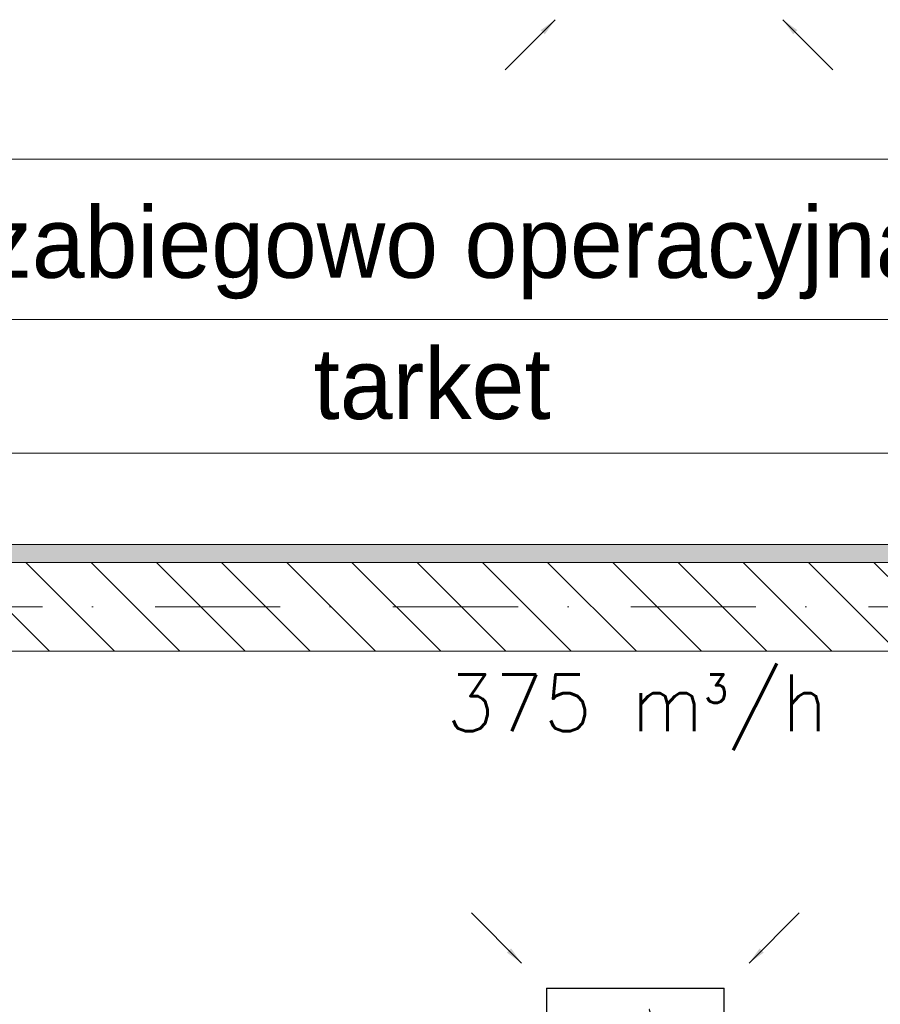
# Model space of a CAD drawing. Header units: millimetres. Extents: x -4612887 to -4536833, y -5457376 to -5415716.
# Tile 115 of 144: x -4578736 to -4576310, y -5438035 to -5435260. Entities that reach past the tile are written whole.
import ezdxf

# ---------------------------------------------------------------- set-up
doc = ezdxf.new("R2010")
doc.units = ezdxf.units.MM
doc.header["$MEASUREMENT"] = 0
doc.linetypes.add('DASHED', pattern=[0.75, 0.5, -0.25])
doc.linetypes.add('Kropki i Kreski', pattern=[670.277762, 352.777767, -176.388884, 0, -141.111112])
doc.layers.get('0').update_dxf_attribs({"color": 8, "lineweight": 18})
for name, color, linetype, lineweight in [('FLUID-W1B', 7, 'Continuous', 30), ('FLUID-W1b-160-ARRGR', 7, 'Continuous', 25), ('FLUID-W3-160-ARRGR', 7, 'Continuous', 25), ('Osie', 8, 'Continuous', 18), ('Strefy', 8, 'Continuous', 18), ('Ścianki systemowe', 8, 'Continuous', 18), ('Ściany wewnętrzne', 7, 'Continuous', 18)]:
    doc.layers.add(name, color=color, linetype=linetype, lineweight=lineweight)
doc.styles.add('FDBES', font='simplex.shx')
doc.styles.add('GENERATED_STYLE_3', font='txt')
doc.dimstyles.new('FDBES', dxfattribs={"dimscale": 50, "dimtxt": 4, "dimasz": 2.5, "dimexe": 0.8, "dimexo": 2, "dimgap": 1, "dimtad": 1, "dimdsep": 46, "dimtxsty": 'FDBES', "dimcen": 2.5, "dimclrd": 4, "dimclre": 5, "dimadec": 0, "dimazin": 0, "dimtfac": 1, "dimtmove": 0, "dimatfit": 3, "dimfxl": 1, "dimarcsym": 0})

# ---------------------------------------------------------------- blocks, each defined once
blk = doc.blocks.new('*U417')
at = {"color": 0, "linetype": 'ByBlock', "lineweight": -2}
for p, q in [((-250, -250), (-250, 250)), ((250, 250), (-250, 250)), ((250, 250), (250, -250)), ((-250, -250), (250, -250)), ((-100, -250), (-100, -330)), ((100, -250), (100, -330))]:
    blk.add_line(p, q, dxfattribs=at)
at = {"color": 26, "linetype": 'Continuous', "lineweight": -2}
blk.add_line((100, -330), (-100, -330), dxfattribs=at)
at = {"color": 7, "linetype": 'DASHED'}
for centre, start, end in [((-170.8, 45.8), 8.1986, 51.8014), ((-45.8, 170.8), 308.1986, 351.8014), ((-125, -125), 68.1986, 111.8014), ((45.8, -170.8), 128.1986, 171.8014), ((125, 125), 248.1986, 291.8014), ((170.8, -45.8), 188.1986, 231.8014)]:
    blk.add_arc(centre, 176.8, start, end, dxfattribs=at)

msp = doc.modelspace()

# ---------------------------------------------------------------- hatches: boundary and pattern name
at = {"layer": 'Ścianki systemowe', "linetype": 'Continuous'}
msp.add_hatch(color=8, dxfattribs=at).paths.add_polyline_path([(-4575200.7, -5436789.1), (-4575250.7, -5436739.1), (-4580875.7, -5436739.1), (-4580875.7, -5436789.1)])
at = {"layer": 'Ściany wewnętrzne', "linetype": 'Continuous'}
h = msp.add_hatch(dxfattribs=at)
h.set_pattern_fill('CEGŁA_ZWYKŁA__2_', color=8, style=0, pattern_type=2)
h.set_pattern_definition([(315, (-4559356.9, -5416807.61), (91.9239, 91.9239), [])])
h.paths.add_polyline_path([(-4575200.7, -5437039.1), (-4575200.7, -5436789.1), (-4580875.7, -5436789.1), (-4580875.7, -5437039.1)])

# ---------------------------------------------------------------- linework, layer by layer
at = {"layer": 'Osie', "color": 8, "linetype": 'Kropki i Kreski'}
msp.add_line((-4551857, -5436914.1), (-4607179.5, -5436914.1), dxfattribs=at)
at = {"layer": 'Strefy', "color": 8, "linetype": 'Continuous'}
for p, q in [((-4580234.2, -5435652.9), (-4575945.2, -5435652.9)), ((-4580234.2, -5436104.7), (-4575945.2, -5436104.7)), ((-4575945.2, -5436481.2), (-4580234.2, -5436481.2))]:
    msp.add_line(p, q, dxfattribs=at)
at = {"layer": 'Ścianki systemowe', "color": 8, "linetype": 'Continuous', "flags": 128}
for points in [[(-4575250.7, -5436739.1), (-4580875.7, -5436739.1)], [(-4580875.7, -5436789.1), (-4575200.7, -5436789.1)]]:
    msp.add_lwpolyline(points, dxfattribs=at)
at = {"layer": 'Ściany wewnętrzne', "color": 8, "linetype": 'Continuous', "flags": 128}
for points in [[(-4575200.7, -5436789.1), (-4580875.7, -5436789.1)], [(-4580875.7, -5437039.1), (-4575200.7, -5437039.1)]]:
    msp.add_lwpolyline(points, dxfattribs=at)

# ---------------------------------------------------------------- block references
at = {"layer": 'FLUID-W1B', "color": 26, "linetype": 'Continuous', "rotation": 90}
msp.add_blockref('*U417', (-4577000.7, -5438239.1), dxfattribs=at)

# ---------------------------------------------------------------- texts
at = {"layer": 'FLUID-W1b-160-ARRGR', "color": 60, "insert": (-4576995.8, -5437211.5), "char_height": 160, "attachment_point": 5, "style": 'FDBES'}
msp.add_mtext('375 m{\\A2;\\H0.5x;3}/h\\P', dxfattribs=at)
at = {"layer": 'Strefy', "color": 8, "linetype": 'Continuous', "char_height": 200, "attachment_point": 4, "style": 'GENERATED_STYLE_3'}
for s, insert in [('{S zabiegowo operacyjna}', (-4579088.2, -5435917.4)), ('{tarket}', (-4577908, -5436286.5))]:
    msp.add_mtext(s, dxfattribs=dict(at, insert=insert))

# ---------------------------------------------------------------- leaders
at = {"layer": 'FLUID-W1b-160-ARRGR'}
for points in [[(-4577321.4, -5437918.4), (-4577462.8, -5437777)], [(-4576680, -5437918.4), (-4576538.6, -5437777)]]:
    msp.add_leader(points, dimstyle='FDBES', override={"dimscale": 20, "dimclrd": 7}, dxfattribs=at)
at = {"layer": 'FLUID-W3-160-ARRGR'}
for points in [[(-4577226.4, -5435259.8), (-4577367.8, -5435401.2)], [(-4576585, -5435259.8), (-4576443.6, -5435401.2)]]:
    msp.add_leader(points, dimstyle='FDBES', override={"dimscale": 20, "dimclrd": 7}, dxfattribs=at)

doc.saveas('drawing.dxf')
